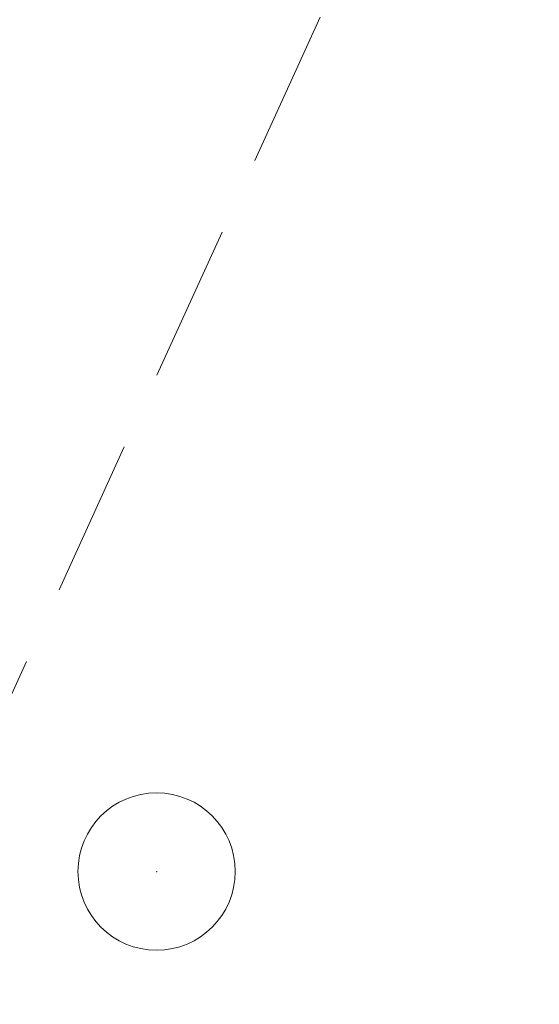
# Model space of a CAD drawing. Header units: metres. Extents: x 6599594 to 6600699, y 5687867 to 5691114.
# Tile 119 of 256: x 6599894 to 6599897, y 5688724 to 5688730. Entities that reach past the tile are written whole.
import ezdxf

# ---------------------------------------------------------------- set-up
doc = ezdxf.new("R2010")
doc.units = ezdxf.units.M
doc.header["$MEASUREMENT"] = 0
doc.linetypes.add('1', pattern=[0])
doc.linetypes.add('L_0_04', pattern=[1.5, 1, -0.5])
doc.layers.get('0').update_dxf_attribs({"color": 253, "linetype": 'CONTINUOUS', "lineweight": 13})
for name, color, linetype, lineweight in [('_kolor chodnik', 50, '1', 5), ('_kolor jezdnia', 4, '1', 0), ('_kolor zjazdy kostka', 7, '1', 5), ('_kolor ścieżka @ 1', 10, '1', 0), ('OT_ZagospodarowanieTerenu', 7, 'CONTINUOUS', 0)]:
    doc.layers.add(name, color=color, linetype=linetype, lineweight=lineweight)
pattern_1 = [(45, (0, 0), (-0.1414213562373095, 0.1414213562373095), []), (135, (0, 0), (-0.1414213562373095, -0.1414213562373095), [])]

# ---------------------------------------------------------------- blocks, each defined once
blk = doc.blocks.new('230')
at = {"color": 0, "linetype": 'Continuous', "lineweight": 18}
blk.add_circle((0, 0), 1, dxfattribs=at)

msp = doc.modelspace()

# ---------------------------------------------------------------- hatches: boundary and pattern name
at = {"layer": '_kolor chodnik'}
h = msp.add_hatch(dxfattribs=at)
h.set_pattern_fill('ANSI37', color=256, scale=1.6)
h.set_pattern_definition(pattern_1)
h.paths.add_polyline_path([(6599849.938171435, 5688542.085872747), (6599852.232147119, 5688548.938742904), (6599853.573135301, 5688548.489851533), (6599853.827082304, 5688549.248475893), (6599851.793849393, 5688549.929093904), (6599849.895278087, 5688548.982823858), (6599847.823506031, 5688542.793750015)])
edge = h.paths.add_edge_path()
edge.add_line((6600018.106075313, 5689087.454911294), (6600022.42781917, 5689091.229234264))
edge.add_line((6600022.42781917, 5689091.229234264), (6600020.233254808, 5689093.742094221))
edge.add_line((6600020.233254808, 5689093.742094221), (6600017.159471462, 5689091.057656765))
edge.add_arc((6600023.275194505, 5689085.385140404), 8.34143334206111, 137.1531558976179, 148.8016577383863)
edge.add_line((6600016.140105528, 5689089.706021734), (6600018.106075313, 5689087.454911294))
h.paths.add_polyline_path([(6600038.501784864, 5689187.59229436), (6600037.906968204, 5689187.700586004), (6600037.638296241, 5689186.224843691), (6600038.240083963, 5689186.115282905)])
h.paths.add_polyline_path([(6600069.098302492, 5689360.276020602), (6600068.321239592, 5689360.413462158), (6600068.064048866, 5689358.936495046), (6600068.836639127, 5689358.799546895)])
h.paths.add_polyline_path([(6600082.393785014, 5689362.950258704), (6600082.941124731, 5689366.103121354), (6600081.481377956, 5689366.361351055), (6600080.923159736, 5689363.210828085)])
h.paths.add_polyline_path([(6600074.022236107, 5689388.065861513), (6600072.983907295, 5689388.249860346), (6600072.723374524, 5689386.772538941), (6600073.760538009, 5689386.588865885)])
h.paths.add_polyline_path([(6600105.602402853, 5689486.45426531), (6600106.738797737, 5689489.760539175), (6600105.28818975, 5689490.281952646), (6600104.132785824, 5689486.965912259)])
h.paths.add_polyline_path([(6600132.519778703, 5689678.737346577), (6600131.636986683, 5689678.922259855), (6600131.330470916, 5689677.453953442), (6600132.212256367, 5689677.269208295)])
h.paths.add_polyline_path([(6600156.649397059, 5689798.7449027), (6600156.48800471, 5689797.95886096), (6600157.450195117, 5689797.757316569), (6600157.615023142, 5689798.542205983)])
h.paths.add_polyline_path([(6600189.055358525, 5689948.643107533), (6600187.902868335, 5689948.884512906), (6600187.600024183, 5689947.417400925), (6600188.748131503, 5689947.176379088)])
edge = h.paths.add_edge_path()
edge.add_line((6600204.459383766, 5690032.969035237), (6600204.153258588, 5690031.227801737))
edge.add_arc((6600202.328347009, 5690027.299936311), 4.331100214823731, 41.853001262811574, 65.08011546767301, ccw=False)
edge.add_arc((6600032.903931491, 5690051.979071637), 174.020003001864, 352.8070218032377, 353.495463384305)
edge.add_arc((6600202.372679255, 5690027.343587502), 5.999999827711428, 55.12102442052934, 69.64815978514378)
edge = h.paths.add_edge_path()
edge.add_line((6600205.046027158, 5690040.265402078), (6600204.972740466, 5690038.483452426))
edge.add_arc((6600203.986269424, 5690044.401803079), 5.999999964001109, 279.4630688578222, 294.9140560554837)
edge.add_line((6600206.513819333, 5690038.960158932), (6600206.607027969, 5690041.030672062))
edge.add_arc((6600203.986269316, 5690044.401803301), 4.270000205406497, 284.3702444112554, 307.86193139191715, ccw=False)
edge = h.paths.add_edge_path()
edge.add_arc((6600203.547470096, 5690044.558759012), 6.446878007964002, 324.43500910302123, 356.20133685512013, ccw=False)
edge.add_arc((6600203.986269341, 5690044.401803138), 6.000000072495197, 323.2169970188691, 357.4193489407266)
h.paths.add_polyline_path([(6600208.910055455, 5690121.713696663), (6600208.146285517, 5690121.748120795), (6600207.125602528, 5690121.794124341), (6600209.971605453, 5690121.665851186)])
edge = h.paths.add_edge_path()
edge.add_line((6600238.769818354, 5690481.648294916), (6600240.338176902, 5690490.87374652))
edge.add_line((6600240.338176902, 5690490.87374652), (6600241.251295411, 5690510.829461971))
edge.add_line((6600241.251295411, 5690510.829461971), (6600239.524022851, 5690510.928942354))
edge.add_line((6600239.524022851, 5690510.928942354), (6600238.633343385, 5690491.167757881))
edge.add_line((6600238.633343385, 5690491.167757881), (6600234.579716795, 5690467.661262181))
edge.add_line((6600234.579716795, 5690467.661262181), (6600234.449796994, 5690464.966873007))
edge.add_arc((6600242.443669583, 5690464.607462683), 8.001948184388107, 177.4256737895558, 268.2543056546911)
edge.add_line((6600242.199903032, 5690456.609228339), (6600242.216657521, 5690457.359274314))
edge.add_line((6600242.216657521, 5690457.359274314), (6600242.305257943, 5690458.836738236))
edge.add_arc((6600242.444504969, 5690464.607952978), 5.772894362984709, 177.0298084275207, 268.6178439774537, ccw=False)
edge.add_line((6600236.679365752, 5690464.907083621), (6600236.951876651, 5690470.95443634))
edge.add_line((6600236.951876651, 5690470.95443634), (6600238.15078669, 5690478.210832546))
edge.add_line((6600238.15078669, 5690478.210832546), (6600238.769818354, 5690481.648294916))
h.paths.add_polyline_path([(6600238.769818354, 5690481.648294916), (6600238.15078669, 5690478.210832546), (6600239.670056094, 5690477.930590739), (6600240.266710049, 5690481.376366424)])
edge = h.paths.add_edge_path()
edge.add_line((6600223.366500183, 5690460.339976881), (6600223.278629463, 5690457.997544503))
edge.add_arc((6600220.967166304, 5690465.656339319), 7.999999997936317, 286.7940807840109, 300.2738222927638)
edge.add_line((6600225.000231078, 5690458.747331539), (6600225.240084, 5690461.623695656))
edge.add_arc((6600221.105749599, 5690465.648640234), 5.76999998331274, 293.06724424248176, 315.7681070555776, ccw=False)
edge = h.paths.add_edge_path()
edge.add_arc((6600220.025145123, 5690444.676291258), 5.770000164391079, 37.996647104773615, 59.94382588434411, ccw=False)
edge.add_line((6600224.572175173, 5690448.22839199), (6600224.817793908, 5690451.081798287))
edge.add_arc((6600220.025145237, 5690444.676291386), 7.999999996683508, 53.19588653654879, 68.15166733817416)
edge.add_line((6600223.00235276, 5690452.101669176), (6600222.91504296, 5690449.670427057))
edge = h.paths.add_edge_path()
edge.add_arc((6600221.105749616, 5690465.648640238), 7.999999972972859, 328.0222308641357, 357.0132597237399)
edge.add_line((6600229.094882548, 5690465.23180147), (6600229.218816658, 5690467.593604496))
edge.add_line((6600229.218816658, 5690467.593604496), (6600228.218919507, 5690467.645774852))
edge.add_line((6600228.218919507, 5690467.645774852), (6600227.891778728, 5690461.411918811))
h.paths.add_polyline_path([(6600200.980142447, 5690012.236744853), (6600202.317278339, 5690011.956662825), (6600202.522293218, 5690012.935421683), (6600201.182321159, 5690013.216097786)])
h.paths.add_polyline_path([(6600196.457878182, 5689983.98337835), (6600195.202332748, 5689984.246370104), (6600194.899091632, 5689982.777335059), (6600196.150355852, 5689982.515240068)])
edge = h.paths.add_edge_path()
edge.add_line((6600112.305909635, 5689517.991018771), (6600112.691041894, 5689519.807934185))
edge.add_line((6600112.691041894, 5689519.807934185), (6600113.245521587, 5689522.423769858))
edge.add_line((6600113.245521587, 5689522.423769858), (6600111.553124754, 5689522.782507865))
edge.add_line((6600111.553124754, 5689522.782507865), (6600107.405864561, 5689503.21722655))
edge.add_line((6600107.405864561, 5689503.21722655), (6600099.494506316, 5689480.361667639))
edge.add_line((6600099.494506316, 5689480.361667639), (6600099.182814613, 5689478.891218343))
edge.add_arc((6600107.008997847, 5689477.232359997), 8.000059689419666, 168.0325629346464, 257.7529108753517)
edge.add_line((6600105.311960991, 5689469.414366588), (6600105.784990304, 5689471.593619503))
edge.add_arc((6600107.008927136, 5689477.232314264), 5.769999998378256, 168.0321375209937, 257.7533362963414, ccw=False)
edge.add_line((6600101.364343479, 5689478.42879883), (6600101.647245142, 5689479.76342708))
edge.add_line((6600101.647245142, 5689479.76342708), (6600104.132785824, 5689486.965912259))
edge.add_line((6600104.132785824, 5689486.965912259), (6600105.28818975, 5689490.281952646))
edge.add_line((6600105.28818975, 5689490.281952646), (6600108.240043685, 5689498.809726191))
edge.add_line((6600108.240043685, 5689498.809726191), (6600112.305909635, 5689517.991018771))
h.paths.add_polyline_path([(6600136.009573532, 5689645.499114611), (6600138.333647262, 5689645.012304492), (6600138.661671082, 5689646.578318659), (6600134.869459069, 5689647.372651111)])
at = {"layer": '_kolor jezdnia'}
h = msp.add_hatch(dxfattribs=at)
h.set_pattern_fill('ANSI37', color=4, scale=3.5)
h.set_pattern_definition([(45, (0, 0), (-0.3093592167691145, 0.3093592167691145), []), (135, (0, 0), (-0.3093592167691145, -0.3093592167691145), [])])
edge = h.paths.add_edge_path()
edge.add_line((6599833.066047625, 5688539.933393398), (6599850.649511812, 5688527.983462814))
edge.add_arc((6599857.337592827, 5688536.653968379), 10.95025544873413, 169.5012687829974, 232.3548431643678, ccw=False)
edge.add_arc((6599858.085851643, 5688536.618142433), 11.69295282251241, 162.2507788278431, 169.9967502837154, ccw=False)
edge.add_line((6599846.949484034, 5688540.182754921), (6599847.823506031, 5688542.793750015))
edge.add_line((6599847.823506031, 5688542.793750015), (6599849.895278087, 5688548.982823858))
edge.add_line((6599849.895278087, 5688548.982823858), (6599852.434748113, 5688556.56906746))
edge.add_line((6599852.434748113, 5688556.56906746), (6599928.48625871, 5688783.760284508))
edge.add_line((6599928.48625871, 5688783.760284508), (6599931.025728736, 5688791.34652811))
edge.add_line((6599931.025728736, 5688791.34652811), (6599996.657773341, 5688987.411326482))
edge.add_line((6599996.657773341, 5688987.411326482), (6599999.197243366, 5688994.997570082))
edge.add_line((6599999.197243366, 5688994.997570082), (6600021.930100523, 5689062.908193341))
edge.add_line((6600021.930100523, 5689062.908193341), (6600017.620224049, 5689067.371531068))
edge.add_line((6600017.620224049, 5689067.371531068), (6600016.714558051, 5689064.654078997))
edge.add_line((6600016.714558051, 5689064.654078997), (6600012.423620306, 5689051.835617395))
edge.add_line((6600012.423620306, 5689051.835617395), (6600009.884150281, 5689044.249373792))
edge.add_line((6600009.884150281, 5689044.249373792), (6599977.53516164, 5688947.612159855))
edge.add_line((6599977.53516164, 5688947.612159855), (6599974.995691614, 5688940.025916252))
edge.add_line((6599974.995691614, 5688940.025916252), (6599942.096912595, 5688841.746295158))
edge.add_line((6599942.096912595, 5688841.746295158), (6599939.557442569, 5688834.160051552))
edge.add_line((6599939.557442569, 5688834.160051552), (6599882.679288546, 5688664.246042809))
edge.add_line((6599882.679288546, 5688664.246042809), (6599880.139818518, 5688656.659799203))
edge.add_line((6599880.139818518, 5688656.659799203), (6599852.46454386, 5688573.984527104))
edge.add_line((6599852.46454386, 5688573.984527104), (6599842.470137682, 5688544.127903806))
edge.add_arc((6599835.706422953, 5688546.652910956), 7.219660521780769, 248.5480913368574, 339.52856074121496, ccw=False)
h.paths.add_polyline_path([(6600044.653202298, 5689172.271628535), (6600046.276244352, 5689181.431901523), (6600047.759199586, 5689189.801539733), (6600051.0603021, 5689208.432603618), (6600052.368792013, 5689215.817578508), (6600054.808584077, 5689229.587499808), (6600056.11707399, 5689236.972474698), (6600057.346666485, 5689243.912161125), (6600058.655146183, 5689251.297078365), (6600058.831439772, 5689252.292060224), (6600060.098987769, 5689259.445963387), (6600060.139929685, 5689259.677035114), (6600061.407468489, 5689266.830886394), (6600072.329030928, 5689328.470998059), (6600073.637511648, 5689335.855921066), (6600077.337304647, 5689356.73715072), (6600078.820259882, 5689365.106788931), (6600081.142794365, 5689378.214921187), (6600082.538516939, 5689386.092227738), (6600095.187867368, 5689457.483787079), (6600091.082877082, 5689465.8405575), (6600089.043088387, 5689454.328211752), (6600087.870641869, 5689447.711051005), (6600087.560133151, 5689445.958573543), (6600086.562151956, 5689440.326076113), (6600082.433200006, 5689417.022719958), (6600080.95024477, 5689408.65308175), (6600077.202698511, 5689387.502337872), (6600075.719743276, 5689379.132699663), (6600073.469199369, 5689366.430874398), (6600071.986244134, 5689358.061236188), (6600069.98686466, 5689346.776955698), (6600068.591142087, 5689338.899649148), (6600065.559290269, 5689321.78820693), (6600064.163567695, 5689313.910900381), (6600059.719426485, 5689288.828650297), (6600058.323703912, 5689280.951343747), (6600057.563846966, 5689276.662793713), (6600056.168124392, 5689268.785487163), (6600054.804920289, 5689261.091711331), (6600053.409197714, 5689253.21440478), (6600053.264817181, 5689252.399536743), (6600051.869094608, 5689244.522230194), (6600051.183555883, 5689240.653124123), (6600049.787833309, 5689232.775817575), (6600046.593849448, 5689214.749319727), (6600045.198126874, 5689206.872013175), (6600044.41754409, 5689202.466488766), (6600042.934588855, 5689194.096850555), (6600036.429952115, 5689157.38538759), (6600034.946996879, 5689149.01574938), (6600030.579776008, 5689124.367629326), (6600027.529365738, 5689107.151445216), (6600024.895072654, 5689094.014582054), (6600030.583685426, 5689094.264316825), (6600032.945013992, 5689106.191885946), (6600043.170247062, 5689163.901990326)])
edge = h.paths.add_edge_path()
edge.add_line((6600111.106812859, 5689535.144351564), (6600111.256844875, 5689535.85214863))
edge.add_line((6600111.256844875, 5689535.85214863), (6600112.915748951, 5689543.678261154))
edge.add_line((6600112.915748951, 5689543.678261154), (6600117.304772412, 5689564.384094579))
edge.add_line((6600117.304772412, 5689564.384094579), (6600119.067357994, 5689572.699339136))
edge.add_line((6600119.067357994, 5689572.699339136), (6600120.087667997, 5689577.512794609))
edge.add_line((6600120.087667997, 5689577.512794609), (6600121.642890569, 5689584.849775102))
edge.add_line((6600121.642890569, 5689584.849775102), (6600128.436769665, 5689616.900852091))
edge.add_line((6600128.436769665, 5689616.900852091), (6600129.991992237, 5689624.237832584))
edge.add_line((6600129.991992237, 5689624.237832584), (6600132.660554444, 5689636.827148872))
edge.add_line((6600132.660554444, 5689636.827148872), (6600133.208838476, 5689639.444704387))
edge.add_line((6600133.208838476, 5689639.444704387), (6600134.848957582, 5689647.274775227))
edge.add_line((6600134.848957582, 5689647.274775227), (6600138.97649476, 5689666.979995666))
edge.add_line((6600138.97649476, 5689666.979995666), (6600140.51410642, 5689674.320687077))
edge.add_line((6600140.51410642, 5689674.320687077), (6600145.209128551, 5689696.735129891))
edge.add_line((6600145.209128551, 5689696.735129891), (6600146.746740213, 5689704.075821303))
edge.add_line((6600146.746740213, 5689704.075821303), (6600151.462308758, 5689726.588354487))
edge.add_line((6600151.462308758, 5689726.588354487), (6600152.999920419, 5689733.929045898))
edge.add_line((6600152.999920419, 5689733.929045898), (6600155.244070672, 5689744.642813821))
edge.add_line((6600155.244070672, 5689744.642813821), (6600156.781682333, 5689751.983505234))
edge.add_line((6600156.781682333, 5689751.983505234), (6600161.635515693, 5689775.156126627))
edge.add_line((6600161.635515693, 5689775.156126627), (6600163.378142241, 5689783.475576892))
edge.add_line((6600163.378142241, 5689783.475576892), (6600163.850769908, 5689785.731942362))
edge.add_line((6600163.850769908, 5689785.731942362), (6600167.028500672, 5689800.902704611))
edge.add_line((6600167.028500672, 5689800.902704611), (6600179.49088801, 5689860.399222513))
edge.add_line((6600179.49088801, 5689860.399222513), (6600181.233514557, 5689868.718672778))
edge.add_line((6600181.233514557, 5689868.718672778), (6600181.84713393, 5689871.648144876))
edge.add_line((6600181.84713393, 5689871.648144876), (6600183.384745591, 5689878.988836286))
edge.add_line((6600183.384745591, 5689878.988836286), (6600184.935818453, 5689886.393792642))
edge.add_line((6600184.935818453, 5689886.393792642), (6600186.575937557, 5689894.223863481))
edge.add_line((6600186.575937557, 5689894.223863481), (6600194.05133812, 5689929.912074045))
edge.add_line((6600194.05133812, 5689929.912074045), (6600195.691457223, 5689937.742144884))
edge.add_line((6600195.691457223, 5689937.742144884), (6600202.915799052, 5689972.231779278))
edge.add_line((6600202.915799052, 5689972.231779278), (6600204.555918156, 5689980.061850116))
edge.add_line((6600204.555918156, 5689980.061850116), (6600206.062781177, 5689987.255744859))
edge.add_line((6600206.062781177, 5689987.255744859), (6600207.702900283, 5689995.085815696))
edge.add_line((6600207.702900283, 5689995.085815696), (6600210.232559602, 5690007.162628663))
edge.add_line((6600210.232559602, 5690007.162628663), (6600211.694938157, 5690014.144150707))
edge.add_arc((6600028.177652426, 5690052.584442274), 187.5000004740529, 348.1696294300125, 357.4195276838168)
edge.add_line((6600215.487522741, 5690044.142720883), (6600208.310270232, 5690026.480446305))
edge.add_arc((6600032.903933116, 5690051.97907145), 177.2500013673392, 348.1696294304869, 351.7289130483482, ccw=False)
edge.add_line((6600206.38894146, 5690015.640182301), (6600205.966941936, 5690013.625519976))
edge.add_line((6600205.966941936, 5690013.625519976), (6600204.326822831, 5690005.795449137))
edge.add_line((6600204.326822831, 5690005.795449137), (6600197.076961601, 5689971.183982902))
edge.add_line((6600197.076961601, 5689971.183982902), (6600195.334335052, 5689962.864532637))
edge.add_line((6600195.334335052, 5689962.864532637), (6600193.44722506, 5689953.855305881))
edge.add_line((6600193.44722506, 5689953.855305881), (6600191.909227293, 5689946.512771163))
edge.add_line((6600191.909227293, 5689946.512771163), (6600185.496844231, 5689915.899498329))
edge.add_line((6600185.496844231, 5689915.899498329), (6600183.856521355, 5689908.068454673))
edge.add_line((6600183.856521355, 5689908.068454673), (6600182.066605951, 5689899.523243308))
edge.add_line((6600182.066605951, 5689899.523243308), (6600180.32407057, 5689891.204228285))
edge.add_line((6600180.32407057, 5689891.204228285), (6600174.320344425, 5689862.541919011))
edge.add_line((6600174.320344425, 5689862.541919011), (6600172.577809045, 5689854.222903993))
edge.add_line((6600172.577809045, 5689854.222903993), (6600163.663810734, 5689811.666703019))
edge.add_line((6600163.663810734, 5689811.666703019), (6600162.023782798, 5689803.837067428))
edge.add_line((6600162.023782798, 5689803.837067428), (6600160.924220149, 5689798.587659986))
edge.add_line((6600160.924220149, 5689798.587659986), (6600159.279208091, 5689790.734229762))
edge.add_line((6600159.279208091, 5689790.734229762), (6600157.107250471, 5689780.365115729))
edge.add_line((6600157.107250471, 5689780.365115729), (6600155.462238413, 5689772.511685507))
edge.add_line((6600155.462238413, 5689772.511685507), (6600153.380318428, 5689762.572418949))
edge.add_line((6600153.380318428, 5689762.572418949), (6600151.735124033, 5689754.718118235))
edge.add_line((6600151.735124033, 5689754.718118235), (6600148.586504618, 5689739.686336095))
edge.add_line((6600148.586504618, 5689739.686336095), (6600146.885007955, 5689731.563243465))
edge.add_line((6600146.885007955, 5689731.563243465), (6600141.75088822, 5689707.052510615))
edge.add_line((6600141.75088822, 5689707.052510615), (6600140.110896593, 5689699.223048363))
edge.add_line((6600140.110896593, 5689699.223048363), (6600133.483561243, 5689667.583574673))
edge.add_line((6600133.483561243, 5689667.583574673), (6600131.860394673, 5689659.834436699))
edge.add_line((6600131.860394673, 5689659.834436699), (6600131.740984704, 5689659.26436315))
edge.add_line((6600131.740984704, 5689659.26436315), (6600130.117814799, 5689651.515209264))
edge.add_line((6600130.117814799, 5689651.515209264), (6600127.27873359, 5689637.961189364))
edge.add_line((6600127.27873359, 5689637.961189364), (6600126.924568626, 5689636.290366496))
edge.add_line((6600126.924568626, 5689636.290366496), (6600125.166244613, 5689627.995226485))
edge.add_line((6600125.166244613, 5689627.995226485), (6600118.009503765, 5689594.232298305))
edge.add_line((6600118.009503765, 5689594.232298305), (6600116.25117975, 5689585.937158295))
edge.add_line((6600116.25117975, 5689585.937158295), (6600113.665314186, 5689573.737975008))
edge.add_line((6600113.665314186, 5689573.737975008), (6600111.898534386, 5689565.402943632))
edge.add_line((6600111.898534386, 5689565.402943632), (6600104.889982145, 5689532.339115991))
edge.add_line((6600104.889982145, 5689532.339115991), (6600103.22663594, 5689524.492047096))
edge.add_line((6600103.22663594, 5689524.492047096), (6600096.623876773, 5689493.342605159))
edge.add_line((6600096.623876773, 5689493.342605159), (6600094.968986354, 5689485.535427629))
edge.add_line((6600094.968986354, 5689485.535427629), (6600094.300101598, 5689482.379870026))
edge.add_line((6600094.300101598, 5689482.379870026), (6600099.182814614, 5689478.891218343))
edge.add_line((6600099.182814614, 5689478.891218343), (6600099.494506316, 5689480.361667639))
edge.add_line((6600099.494506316, 5689480.361667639), (6600111.106812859, 5689535.144351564))
edge = h.paths.add_edge_path()
edge.add_arc((6600239.213891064, 5690851.400367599), 10.00000000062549, -2.8342403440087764, 76.13703556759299, ccw=False)
edge.add_line((6600249.201658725, 5690850.905901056), (6600249.082723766, 5690848.503524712))
edge.add_line((6600249.082723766, 5690848.503524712), (6600247.016487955, 5690806.767468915))
edge.add_line((6600247.016487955, 5690806.767468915), (6600246.092398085, 5690789.152178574))
edge.add_line((6600246.092398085, 5690789.152178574), (6600233.768116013, 5690572.015170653))
edge.add_line((6600233.768116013, 5690572.015170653), (6600228.959056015, 5690465.296202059))
edge.add_line((6600228.959056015, 5690465.296202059), (6600234.588724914, 5690465.017134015))
edge.add_line((6600234.588724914, 5690465.017134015), (6600239.262540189, 5690571.767576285))
edge.add_line((6600239.262540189, 5690571.767576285), (6600252.50503885, 5690806.400146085))
edge.add_line((6600252.50503885, 5690806.400146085), (6600254.569211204, 5690848.094521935))
edge.add_arc((6600262.559425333, 5690847.6989487), 7.999999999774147, 76.13703557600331, 177.1657596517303, ccw=False)
edge.add_line((6600264.476229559, 5690855.465921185), (6600241.609896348, 5690861.109083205))
edge = h.paths.add_edge_path()
edge.add_line((6600250.031475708, 5690451.625307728), (6600250.231741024, 5690455.772579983))
edge.add_line((6600250.231741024, 5690455.772579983), (6600246.257763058, 5690456.417303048))
edge.add_line((6600246.257763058, 5690456.417303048), (6600242.171761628, 5690456.61060902))
edge.add_arc((6600242.563100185, 5690464.586983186), 7.985968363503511, 176.9123644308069, 267.1911945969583, ccw=False)
edge.add_line((6600234.588724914, 5690465.017134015), (6600228.959056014, 5690465.296202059))
edge.add_arc((6600220.965133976, 5690465.657286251), 8.002072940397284, 267.8289300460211, 357.413716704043, ccw=False)
edge.add_line((6600220.661989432, 5690457.660957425), (6600212.406915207, 5690458.119572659))
edge.add_line((6600212.406915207, 5690458.119572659), (6600208.431872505, 5690457.817501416))
edge.add_line((6600208.431872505, 5690457.817501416), (6600208.233912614, 5690454.548331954))
edge.add_line((6600208.233912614, 5690454.548331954), (6600212.129565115, 5690453.127270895))
edge.add_line((6600212.129565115, 5690453.127270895), (6600218.640548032, 5690452.76554962))
edge.add_line((6600218.640548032, 5690452.76554962), (6600216.486747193, 5690452.885205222))
edge.add_line((6600216.486747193, 5690452.885205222), (6600220.468905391, 5690452.663974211))
edge.add_arc((6600220.025145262, 5690444.676291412), 7.99999997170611, -0.3386579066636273, 86.8201700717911, ccw=False)
edge.add_line((6600228.025005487, 5690444.629006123), (6600227.803602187, 5690439.649256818))
edge.add_line((6600227.803602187, 5690439.649256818), (6600226.885525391, 5690435.936828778))
edge.add_line((6600226.885525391, 5690435.936828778), (6600225.534849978, 5690405.967249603))
edge.add_line((6600225.534849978, 5690405.967249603), (6600226.115199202, 5690402.187514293))
edge.add_line((6600226.115199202, 5690402.187514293), (6600213.445139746, 5690121.008786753))
edge.add_line((6600213.445139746, 5690121.008786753), (6600213.352800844, 5690118.960058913))
edge.add_line((6600213.352800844, 5690118.960058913), (6600209.980184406, 5690044.131649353))
edge.add_arc((6600203.98626942, 5690044.401803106), 5.999999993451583, 257.4162346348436, 357.41934921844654, ccw=False)
edge.add_line((6600202.679069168, 5690038.545931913), (6600201.589735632, 5690033.666039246))
edge.add_line((6600201.589735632, 5690033.666039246), (6600203.67987942, 5690033.199458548))
edge.add_arc((6600202.372679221, 5690027.343587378), 5.999999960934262, -8.27108729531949, 77.41623506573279, ccw=False)
edge.add_line((6600208.310270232, 5690026.480446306), (6600215.487522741, 5690044.142720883))
edge.add_line((6600215.487522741, 5690044.142720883), (6600216.199687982, 5690059.9446614))
edge.add_line((6600216.199687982, 5690059.9446614), (6600216.537356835, 5690067.437056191))
edge.add_line((6600216.537356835, 5690067.437056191), (6600223.893528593, 5690230.66011469))
edge.add_line((6600223.893528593, 5690230.66011469), (6600224.231197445, 5690238.152509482))
edge.add_line((6600224.231197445, 5690238.152509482), (6600233.507835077, 5690443.987992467))
edge.add_arc((6600241.499722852, 5690443.627812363), 7.999999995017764, 87.29208981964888, 177.4195277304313, ccw=False)
edge.add_line((6600241.877677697, 5690451.618879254), (6600246.021541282, 5690451.422886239))
edge.add_line((6600246.021541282, 5690451.422886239), (6600246.427694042, 5690451.44338883))
edge.add_line((6600246.427694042, 5690451.44338883), (6600246.79397003, 5690451.461878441))
edge.add_line((6600246.79397003, 5690451.461878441), (6600250.031475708, 5690451.625307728))
edge = h.paths.add_edge_path()
edge.add_line((6600007.33756506, 5689086.20374581), (6600006.980466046, 5689080.740822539))
edge.add_line((6600006.980466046, 5689080.740822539), (6600007.229745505, 5689080.720859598))
edge.add_line((6600007.229745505, 5689080.720859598), (6600008.093335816, 5689080.601653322))
edge.add_line((6600008.093335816, 5689080.601653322), (6600008.702681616, 5689080.53831051))
edge.add_arc((6600008.140193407, 5689070.554142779), 9.999999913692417, -18.557800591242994, 86.77547804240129, ccw=False)
edge.add_line((6600017.620224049, 5689067.371531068), (6600021.930100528, 5689062.908193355))
edge.add_arc((6599734.83819726, 5689159.011261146), 302.7499967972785, 341.4922000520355, 343.8640860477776)
edge.add_arc((6600034.895369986, 5689072.315877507), 9.581213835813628, 98.63328270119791, 164.5273290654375, ccw=False)
edge.add_line((6600033.457137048, 5689081.788529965), (6600033.832640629, 5689081.798737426))
edge.add_line((6600033.832640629, 5689081.798737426), (6600034.422462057, 5689082.05700874))
edge.add_line((6600034.422462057, 5689082.05700874), (6600036.833623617, 5689082.139040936))
edge.add_line((6600036.833623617, 5689082.139040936), (6600036.730225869, 5689087.148851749))
edge.add_line((6600036.730225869, 5689087.148851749), (6600036.579860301, 5689087.134303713))
edge.add_arc((6600036.479565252, 5689093.136286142), 6.002820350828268, 169.1687651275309, 270.9573417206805, ccw=False)
edge.add_line((6600030.583685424, 5689094.264316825), (6600024.895072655, 5689094.014582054))
edge.add_arc((6600015.200558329, 5689096.162123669), 9.929528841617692, 271.0943432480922, 347.5094668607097, ccw=False)
edge.add_arc((6600014.909438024, 5689089.646776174), 3.446070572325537, 264.4236009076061, 278.0194998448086, ccw=False)
edge.add_line((6600014.574573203, 5689086.217014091), (6600014.299554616, 5689086.232508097))
edge.add_line((6600014.299554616, 5689086.232508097), (6600010.474232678, 5689086.448019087))
edge.add_line((6600010.474232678, 5689086.448019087), (6600007.33756506, 5689086.20374581))
edge = h.paths.add_edge_path()
edge.add_line((6600105.490725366, 5689463.953528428), (6600106.927559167, 5689464.047234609))
edge.add_line((6600106.927559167, 5689464.047234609), (6600107.835, 5689468.66))
edge.add_line((6600107.835, 5689468.66), (6600105.311960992, 5689469.414366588))
edge.add_arc((6600107.008997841, 5689477.232359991), 8.000059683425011, 168.0325628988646, 257.75291091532, ccw=False)
edge.add_line((6600099.182814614, 5689478.891218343), (6600094.300101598, 5689482.379870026))
edge.add_arc((6600586.245114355, 5689378.104238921), 502.8750369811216, 168.032376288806, 169.9522165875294)
edge.add_line((6600091.082877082, 5689465.8405575), (6600095.187867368, 5689457.483787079))
edge.add_arc((6600103.065173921, 5689456.088064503), 8.000000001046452, 77.7533362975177, 169.9524553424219, ccw=False)
edge.add_line((6600104.762140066, 5689463.906012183), (6600105.490725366, 5689463.953528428))
at = {"layer": '_kolor zjazdy kostka'}
h = msp.add_hatch(dxfattribs=at)
h.set_pattern_fill('ANSI37', color=256, scale=1.6)
h.set_pattern_definition(pattern_1)
h.paths.add_polyline_path([(6600244.137440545, 5690813.934732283), (6600242.369522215, 5690814.022127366), (6600242.097568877, 5690808.528921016), (6600243.865482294, 5690808.441426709)])
h.paths.add_polyline_path([(6600247.012128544, 5690806.679412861), (6600247.442736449, 5690815.377295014), (6600247.393289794, 5690814.378518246), (6600247.113277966, 5690808.722537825)])
h.paths.add_polyline_path([(6600242.297085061, 5690788.088808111), (6600240.958726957, 5690788.155683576), (6600240.648818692, 5690782.664569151), (6600241.987258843, 5690782.599147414)])
h.paths.add_polyline_path([(6600245.558275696, 5690780.919298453), (6600246.037231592, 5690789.405686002), (6600244.985820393, 5690788.453468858), (6600244.612601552, 5690781.981345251)])
h.paths.add_polyline_path([(6600241.348405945, 5690723.711515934), (6600242.272017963, 5690722.691689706), (6600242.749709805, 5690731.155680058), (6600241.698138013, 5690730.203317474), (6600241.472690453, 5690726.27550499)])
h.paths.add_polyline_path([(6600225.772794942, 5690394.589141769), (6600224.731429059, 5690393.637598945), (6600224.461246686, 5690387.644646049), (6600225.412923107, 5690386.603142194)])
h.paths.add_polyline_path([(6600223.012390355, 5690333.280720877), (6600223.372595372, 5690341.272607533), (6600222.32835346, 5690340.318436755), (6600222.058239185, 5690334.324941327)])
h.paths.add_polyline_path([(6600215.496388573, 5690166.390602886), (6600215.856593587, 5690174.382489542), (6600214.812834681, 5690173.428760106), (6600214.542018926, 5690167.435062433)])
h.paths.add_polyline_path([(6600212.446537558, 5690121.053392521), (6600213.399499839, 5690120.010473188), (6600213.788744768, 5690128.503024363), (6600212.745135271, 5690127.54943145)])
h.paths.add_polyline_path([(6600209.977420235, 5690121.665589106), (6600210.225142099, 5690127.162117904), (6600207.346107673, 5690127.291879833), (6600207.119593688, 5690121.794395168)])
h.paths.add_polyline_path([(6600207.950178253, 5690070.725854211), (6600204.880846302, 5690070.828947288), (6600204.643784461, 5690065.333808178), (6600207.702521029, 5690065.204598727)])
h.paths.add_polyline_path([(6600200.981479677, 5690012.236464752), (6600199.969248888, 5690007.339980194), (6600201.282587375, 5690007.064882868), (6600202.31726072, 5690011.956666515)])
h.paths.add_polyline_path([(6600193.613960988, 5689970.406358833), (6600192.398010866, 5689970.660657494), (6600191.286205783, 5689965.274578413), (6600192.486379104, 5689965.023185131)])
h.paths.add_polyline_path([(6600189.061271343, 5689948.671423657), (6600189.98413328, 5689953.050774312), (6600188.818902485, 5689953.32186217), (6600187.908781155, 5689948.91282903)])
h.paths.add_polyline_path([(6600180.976201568, 5689915.317449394), (6600179.952861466, 5689910.421322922), (6600181.008474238, 5689910.200199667), (6600182.033843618, 5689915.09540201)])
h.paths.add_polyline_path([(6600176.508279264, 5689893.538690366), (6600177.476023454, 5689893.335973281), (6600178.603605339, 5689898.719146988), (6600177.636002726, 5689898.922290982)])
h.paths.add_polyline_path([(6600179.28182965, 5689859.401159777), (6600180.522246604, 5689860.211927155), (6600181.057490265, 5689860.561775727), (6600183.598022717, 5689860.029600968), (6600184.726606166, 5689865.412570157), (6600182.186324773, 5689865.943033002), (6600181.604764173, 5689866.832779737), (6600181.024456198, 5689867.720610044)])
h.paths.add_polyline_path([(6600160.200810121, 5689810.862606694), (6600159.232772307, 5689811.065842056), (6600158.207991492, 5689806.171529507), (6600159.175735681, 5689805.968812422)])
h.paths.add_polyline_path([(6600156.49391753, 5689797.987177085), (6600155.463416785, 5689793.068691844), (6600156.431160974, 5689792.865974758), (6600157.461419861, 5689797.784520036)])
edge = h.paths.add_edge_path()
edge.add_arc((6600173.111981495, 5689800.679690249), 5.999999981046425, 204.673115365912, 239.5411154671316, ccw=False)
edge.add_arc((6600173.162096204, 5689800.685330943), 6.047914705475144, 168.3203586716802, 204.5234866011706, ccw=False)
edge.add_line((6600167.239404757, 5689801.9096668), (6600163.651667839, 5689784.781499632))
edge.add_arc((6600169.524220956, 5689783.551410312), 5.999999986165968, 139.2146049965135, 168.1696294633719, ccw=False)
edge.add_arc((6600169.524220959, 5689783.551410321), 5.999999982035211, 96.80962310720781, 139.2146050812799, ccw=False)
edge.add_line((6600168.812796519, 5689789.509083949), (6600170.070461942, 5689795.507731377))
h.paths.add_polyline_path([(6600163.526364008, 5689776.866746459), (6600166.051243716, 5689776.337874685), (6600167.179826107, 5689781.720838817), (6600164.653945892, 5689782.249920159), (6600163.941148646, 5689783.340449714), (6600163.493329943, 5689784.025580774), (6600161.750703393, 5689775.706130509), (6600162.438017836, 5689776.155376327)])
h.paths.add_polyline_path([(6600152.614191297, 5689774.643430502), (6600153.639138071, 5689779.536616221), (6600152.646757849, 5689779.744928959), (6600151.646447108, 5689774.846147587)])
h.paths.add_polyline_path([(6600150.121074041, 5689767.466820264), (6600148.177624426, 5689758.16795459), (6600149.115997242, 5689757.971390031), (6600151.066362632, 5689767.268392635)])
h.paths.add_polyline_path([(6600142.970741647, 5689739.332500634), (6600141.888449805, 5689734.142420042), (6600144.036614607, 5689733.695518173), (6600145.123068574, 5689738.882330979)])
h.paths.add_polyline_path([(6600136.256357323, 5689701.052153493), (6600137.154085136, 5689700.864096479), (6600138.287960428, 5689706.274871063), (6600137.386492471, 5689706.464182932)])
h.paths.add_polyline_path([(6600130.081494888, 5689667.099389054), (6600129.212847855, 5689667.281639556), (6600128.083282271, 5689661.898895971), (6600128.953953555, 5689661.716447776)])
h.paths.add_polyline_path([(6600128.397394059, 5689659.030340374), (6600127.554144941, 5689659.207226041), (6600126.49340855, 5689653.810049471), (6600127.269860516, 5689653.647397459)])
h.paths.add_polyline_path([(6600134.990411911, 5689640.633636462), (6600137.30714639, 5689640.148363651), (6600138.339560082, 5689645.040620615), (6600136.015486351, 5689645.500958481), (6600135.435178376, 5689646.388788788), (6600134.8548704, 5689647.276619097), (6600133.214751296, 5689639.446548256), (6600134.102581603, 5689640.026856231)])
h.paths.add_polyline_path([(6600122.164164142, 5689634.294831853), (6600121.024067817, 5689628.914244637), (6600122.015114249, 5689628.705875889), (6600123.155614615, 5689634.086346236)])
h.paths.add_polyline_path([(6600114.54207576, 5689593.450769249), (6600113.493359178, 5689593.398339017), (6600112.364315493, 5689588.045694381), (6600113.29076438, 5689587.54753241)])
h.paths.add_polyline_path([(6600110.194543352, 5689572.941097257), (6600109.20781945, 5689573.148880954), (6600108.067717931, 5689567.768269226), (6600109.05014319, 5689567.535215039)])
h.paths.add_polyline_path([(6600119.083213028, 5689565.540446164), (6600119.089125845, 5689565.542290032), (6600121.462438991, 5689565.065690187), (6600122.598093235, 5689570.447168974), (6600120.229622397, 5689570.949214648), (6600119.651446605, 5689571.8119627), (6600119.073270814, 5689572.727655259), (6600117.310757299, 5689564.412754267)])
h.paths.add_polyline_path([(6600101.698666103, 5689532.937884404), (6600100.730666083, 5689533.141679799), (6600099.694214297, 5689528.250234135), (6600100.669121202, 5689528.045267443)])
h.paths.add_polyline_path([(6600094.064021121, 5689496.827028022), (6600093.080194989, 5689497.033910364), (6600092.036590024, 5689492.143967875), (6600093.038865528, 5689491.933250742)])
h.paths.add_polyline_path([(6600083.709836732, 5689453.74980843), (6600082.738586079, 5689448.336231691), (6600084.647281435, 5689448.027407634), (6600085.606840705, 5689453.416583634)])
h.paths.add_polyline_path([(6600084.434394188, 5689446.82589514), (6600083.348896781, 5689447.018140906), (6600082.567374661, 5689442.58660872), (6600083.649300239, 5689442.394910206)])
h.paths.add_polyline_path([(6600078.04194071, 5689410.721110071), (6600078.996952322, 5689416.137564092), (6600078.054833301, 5689416.304853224), (6600077.111232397, 5689410.886043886)])
h.paths.add_polyline_path([(6600072.911565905, 5689386.768652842), (6600071.960466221, 5689381.312635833), (6600072.800073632, 5689381.16322159), (6600073.766450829, 5689386.590709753)])
h.paths.add_polyline_path([(6600082.887400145, 5689379.432062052), (6600085.278102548, 5689379.03494316), (6600086.160383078, 5689383.956496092), (6600083.759726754, 5689384.355378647), (6600083.152078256, 5689385.224725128), (6600082.544429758, 5689386.094071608), (6600081.148707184, 5689378.216765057), (6600082.018053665, 5689378.824413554)])
h.paths.add_polyline_path([(6600080.731401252, 5689363.247695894), (6600080.041469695, 5689363.369939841), (6600079.433821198, 5689364.239286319), (6600078.8261727, 5689365.1086328), (6600077.343217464, 5689356.73899459), (6600078.212563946, 5689357.346643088), (6600079.081910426, 5689357.954291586), (6600081.429189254, 5689357.564866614), (6600082.388748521, 5689362.980514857)])
h.paths.add_polyline_path([(6600069.104215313, 5689360.304336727), (6600070.063917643, 5689365.720487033), (6600069.2708267, 5689365.861009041), (6600068.327152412, 5689360.441778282)])
h.paths.add_polyline_path([(6600066.550616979, 5689345.891799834), (6600065.546169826, 5689346.069805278), (6600064.677796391, 5689341.145792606), (6600065.678290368, 5689340.968483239)])
h.paths.add_polyline_path([(6600061.138656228, 5689321.077501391), (6600060.270282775, 5689316.15348863), (6600061.250715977, 5689315.979734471), (6600062.127590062, 5689320.902245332)])
h.paths.add_polyline_path([(6600055.325252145, 5689288.11325564), (6600054.456878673, 5689283.189242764), (6600055.410852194, 5689283.020177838), (6600056.283178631, 5689287.917022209)])
h.paths.add_polyline_path([(6600048.045675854, 5689182.819289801), (6600050.371939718, 5689182.407116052), (6600051.31444535, 5689187.67761207), (6600048.980409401, 5689188.064690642), (6600048.372760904, 5689188.934037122), (6600047.765112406, 5689189.803383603), (6600046.306982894, 5689181.603992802), (6600046.972918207, 5689182.069462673)])
h.paths.add_polyline_path([(6600040.943690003, 5689201.374141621), (6600039.339175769, 5689201.66987967), (6600038.429882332, 5689196.244216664), (6600039.984130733, 5689195.958493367)])
h.paths.add_polyline_path([(6600032.993704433, 5689156.473759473), (6600032.278185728, 5689156.600537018), (6600031.299242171, 5689151.188930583), (6600032.034145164, 5689151.058111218)])
h.paths.add_polyline_path([(6600026.309179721, 5689123.603833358), (6600025.417362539, 5689118.683970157), (6600026.271201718, 5689118.532684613), (6600027.143528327, 5689123.456001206)])
h.paths.add_polyline_path([(6600013.302986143, 5689054.462576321), (6600015.842456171, 5689062.048819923), (6600014.576741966, 5689061.417973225), (6600012.672139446, 5689055.728290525)])
h.paths.add_polyline_path([(6599974.547216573, 5688938.686171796), (6599977.086686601, 5688946.272415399), (6599975.820972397, 5688945.641568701), (6599973.916369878, 5688939.951886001)])
h.paths.add_polyline_path([(6599942.102825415, 5688841.748139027), (6599940.837111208, 5688841.117292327), (6599938.932508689, 5688835.427609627), (6599939.563355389, 5688834.161895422)])
h.paths.add_polyline_path([(6599882.685201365, 5688664.247886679), (6599881.419487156, 5688663.617039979), (6599879.514884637, 5688657.927357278), (6599880.145731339, 5688656.661643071)])
h.paths.add_polyline_path([(6599851.799762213, 5688549.930937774), (6599853.832995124, 5688549.250319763), (6599855.42016389, 5688553.991722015), (6599853.386930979, 5688554.672340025), (6599852.913795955, 5688555.621625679), (6599852.440660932, 5688556.570911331), (6599849.901190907, 5688548.984667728)])
h.paths.add_polyline_path([(6600233.581687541, 5690586.458647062), (6600234.520016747, 5690585.337735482), (6600234.976631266, 5690593.428266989), (6600233.922640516, 5690592.499827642)])
h.paths.add_polyline_path([(6600231.72837122, 5690526.750719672), (6600230.676277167, 5690525.793817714), (6600230.420013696, 5690519.782861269), (6600231.363586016, 5690518.655686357)])
h.paths.add_polyline_path([(6600237.577122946, 5690639.505119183), (6600236.516490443, 5690638.540451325), (6600236.176926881, 5690632.541599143), (6600237.1204992, 5690631.41442423)])
h.paths.add_polyline_path([(6600238.927801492, 5690681.139540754), (6600239.8637879, 5690680.021427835), (6600240.320411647, 5690688.112122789), (6600239.268317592, 5690687.155220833)])
h.paths.add_polyline_path([(6600218.12228406, 5690224.814875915), (6600217.079933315, 5690223.86243318), (6600216.809648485, 5690217.865326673), (6600217.762143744, 5690216.822918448)])
h.paths.add_polyline_path([(6600219.363739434, 5690274.535639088), (6600220.31588625, 5690273.493612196), (6600220.675810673, 5690281.480778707), (6600219.633750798, 5690280.528598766)])
h.paths.add_polyline_path([(6600168.759867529, 5689856.554734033), (6600169.729143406, 5689856.3516961), (6600170.857343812, 5689861.737822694), (6600169.889741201, 5689861.940966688)])
h.paths.add_polyline_path([(6600168.841833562, 5689852.115601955), (6600167.871405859, 5689852.319339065), (6600166.844894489, 5689847.425845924), (6600167.816759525, 5689847.221809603)])
at = {"layer": '_kolor ścieżka @ 1'}
h = msp.add_hatch(dxfattribs=at)
h.set_pattern_fill('ANSI37', color=10, scale=1.8)
h.set_pattern_definition([(45, (0, 0), (-0.1590990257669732, 0.1590990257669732), []), (135, (0, 0), (-0.1590990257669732, -0.1590990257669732), [])])
edge = h.paths.add_edge_path()
edge.add_line((6599877.145262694, 5688659.244027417), (6599854.614951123, 5688591.938475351))
edge.add_line((6599854.614951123, 5688591.938475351), (6599854.214414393, 5688589.387325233))
edge.add_line((6599854.214414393, 5688589.387325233), (6599839.435327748, 5688545.233719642))
edge.add_arc((6599834.523035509, 5688547.748213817), 5.518450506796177, 246.51508714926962, 332.8930934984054, ccw=False)
edge.add_line((6599832.323891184, 5688542.686883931), (6599836.925902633, 5688539.594394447))
edge.add_arc((6599835.881373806, 5688546.52869976), 7.012533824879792, 278.5661808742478, 339.9794081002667)
edge.add_line((6599842.470137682, 5688544.127903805), (6599857.359687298, 5688588.607952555))
edge.add_line((6599857.359687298, 5688588.607952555), (6599857.303782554, 5688591.591210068))
edge.add_line((6599857.303782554, 5688591.591210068), (6599879.508971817, 5688657.925513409))
edge.add_line((6599879.508971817, 5688657.925513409), (6599879.193548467, 5688658.558370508))
edge.add_line((6599879.193548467, 5688658.558370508), (6599877.145262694, 5688659.244027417))
h.paths.add_polyline_path([(6599879.193548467, 5688658.558370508), (6599879.508971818, 5688657.925513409), (6599881.413574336, 5688663.615196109), (6599880.780717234, 5688663.299772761), (6599878.732431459, 5688663.985429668), (6599877.145262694, 5688659.244027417)])
h.paths.add_polyline_path([(6599938.92659587, 5688835.425765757), (6599938.611172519, 5688836.058622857), (6599936.562886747, 5688836.744279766), (6599878.732431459, 5688663.985429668), (6599880.780717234, 5688663.299772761), (6599881.413574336, 5688663.615196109)])
h.paths.add_polyline_path([(6599974.364844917, 5688941.291630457), (6599974.049421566, 5688941.924487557), (6599972.001135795, 5688942.610144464), (6599936.562886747, 5688836.744279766), (6599938.611172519, 5688836.058622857), (6599938.92659587, 5688835.425765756)])
h.paths.add_polyline_path([(6599974.049421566, 5688941.924487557), (6599974.364844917, 5688941.291630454), (6600009.253303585, 5689045.515087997), (6600008.937880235, 5689046.147945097), (6600006.889594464, 5689046.833602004), (6599972.001135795, 5688942.610144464)])
h.paths.add_polyline_path([(6600008.937880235, 5689046.147945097), (6600009.253303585, 5689045.515087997), (6600011.157906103, 5689051.204770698), (6600010.525049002, 5689050.889347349), (6600008.476763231, 5689051.575004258), (6600006.889594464, 5689046.833602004)])
edge = h.paths.add_edge_path()
edge.add_arc((6599858.085851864, 5688536.618142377), 11.69295304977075, 162.2507788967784, 169.9967501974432)
edge.add_line((6599846.570656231, 5688538.649255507), (6599849.824991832, 5688528.706403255))
edge.add_line((6599849.824991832, 5688528.706403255), (6599853.13552, 5688528.731057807))
edge.add_line((6599853.13552, 5688528.731057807), (6599849.868997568, 5688538.728963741))
edge.add_line((6599849.868997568, 5688538.728963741), (6599850.886451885, 5688541.768438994))
edge.add_line((6599850.886451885, 5688541.768438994), (6599849.938171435, 5688542.085872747))
edge.add_line((6599849.938171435, 5688542.085872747), (6599847.823506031, 5688542.793750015))
edge.add_line((6599847.823506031, 5688542.793750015), (6599846.949484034, 5688540.182754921))
edge = h.paths.add_edge_path()
edge.add_arc((6600008.743460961, 5689068.123037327), 7.659999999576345, 341.4922000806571, 372.1491631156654)
edge.add_line((6600016.231900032, 5689069.735141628), (6600014.371922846, 5689078.374983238))
edge.add_arc((6600008.140193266, 5689070.554142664), 10.00000004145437, 51.45178747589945, 78.26461791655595)
edge.add_line((6600010.174112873, 5689080.345116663), (6600010.018184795, 5689077.57739322))
edge.add_arc((6600009.814745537, 5689075.098871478), 2.486856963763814, 14.594442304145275, 85.30763078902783, ccw=False)
edge.add_line((6600012.221360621, 5689075.725498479), (6600013.747330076, 5689068.63716722))
edge.add_line((6600013.747330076, 5689068.63716722), (6600013.596857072, 5689066.921144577))
edge.add_line((6600013.596857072, 5689066.921144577), (6600008.476763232, 5689051.575004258))
edge.add_line((6600008.476763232, 5689051.575004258), (6600010.525049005, 5689050.889347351))
edge.add_line((6600010.525049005, 5689050.889347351), (6600011.157906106, 5689051.204770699))
edge.add_line((6600011.157906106, 5689051.204770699), (6600016.007289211, 5689065.69149478))

# ---------------------------------------------------------------- linework, layer by layer
at = {"layer": 'OT_ZagospodarowanieTerenu', "linetype": 'L_0_04', "flags": 128}
msp.add_lwpolyline([(6599889.136, 5688692.481), (6599884.883999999, 5688713.286999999), (6599891.079999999, 5688719.837), (6599901.178999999, 5688741.971), (6599912.576, 5688775.531), (6599922.112, 5688804.271999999), (6599932.318, 5688831.868), (6599945.899, 5688866.467), (6599947.402999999, 5688865.905), (6599935.457, 5688831.303), (6599925.59, 5688801.046), (6599916.5, 5688773.850999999), (6599905.455, 5688740.437999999), (6599895.841, 5688711.497)], close=True, dxfattribs=at)
at = {"layer": 'OT_ZagospodarowanieTerenu'}
msp.add_point((6599894.708999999, 5688724.642000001), dxfattribs=at)

# ---------------------------------------------------------------- block references
at = {"layer": 'OT_ZagospodarowanieTerenu', "linetype": 'Continuous', "xscale": 0.5, "yscale": 0.5, "zscale": 0.5}
msp.add_blockref('230', (6599894.708999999, 5688724.642000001), dxfattribs=at)

doc.saveas('drawing.dxf')
